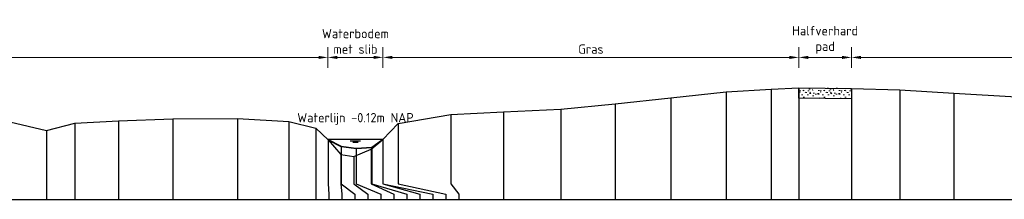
# Model space of a CAD drawing. Header units: metres. Extents: x 132725 to 140175, y 414354 to 417094.
# Tile 33 of 40: x 140063 to 140110, y 416686 to 416695. Entities that reach past the tile are written whole.
import ezdxf

# ---------------------------------------------------------------- set-up
doc = ezdxf.new("R2010")
doc.units = ezdxf.units.M
doc.header["$PDMODE"] = 35
doc.header["$PDSIZE"] = 0.075
doc.layers.get('Defpoints').update_dxf_attribs({"true_color": 0x806000})
for name, color, linetype, lineweight in [('B-ME-GW-MAAIVELD-GD', 8, 'GW-MAAIVELD', 25), ('B-ME-VH-VERHARDING_HALFVERHARDING-AD', 7, 'Continuous', 18), ('B-ME-VH-VERHARDING_HALFVERHARDING-GD', 252, 'Continuous', 25), ('X-ME-AL-PROFIEL_BOVENKANT SLIB-GD', 42, 'Continuous', 35), ('X-XX-AL-DETAIL1-M', 7, 'Continuous', 18), ('X-XX-AL-NAP-T18', 7, 'Continuous', 18)]:
    doc.layers.add(name, color=color, linetype=linetype, lineweight=lineweight)
doc.layers.add('X-ME-AL-PROFIEL_WATERLIJN-GD', color=150, linetype='Continuous')
doc.layers.add('X-ME-AL-PROFIELRASTER-S', color=7, linetype='Continuous')
doc.styles.add('NLCS-ISO-ANNOTATIEF-T18', font='NLCS-ISO.ttf', dxfattribs={"height": 1.8})
doc.linetypes.add('GW-MAAIVELD', pattern='A,12,[40,NLCS.SHX,S=1,R=0,X=0,Y=-0.5],12', length=24)
doc.dimstyles.new('NLCS-ANNOTATIEF-T18-PIJL_L2_H0', dxfattribs={"dimtxt": 2.5, "dimasz": 1.8, "dimexe": 2, "dimexo": 2, "dimgap": 0.7, "dimtad": 1, "dimzin": 0, "dimdsep": 46, "dimtxsty": 'NLCS-ISO-ANNOTATIEF-T18', "dimcen": 0, "dimdle": 2, "dimclrd": 256, "dimclre": 256, "dimclrt": 10, "dimaunit": 2, "dimadec": 0, "dimazin": 0, "dimtfac": 1, "dimtdec": 3, "dimtofl": 0, "dimtmove": 0, "dimatfit": 3, "dimfxl": 2, "dimfxlon": 1, "dimtfillclr": 256, "dimtolj": 1, "dimtzin": 0, "dimlwd": -1, "dimlwe": -1, "dimarcsym": 0})

# ---------------------------------------------------------------- blocks, each defined once
blk = doc.blocks.new('SAL-PROFIELRASTER_BALK_EIND1-D')
at = {"color": 0, "linetype": 'ByBlock', "lineweight": -2, "flags": 128}
blk.add_lwpolyline([(0, 0), (1, 0)], dxfattribs=at)
blk = doc.blocks.new('SAL-PROFIELRASTER_AANHAAL-D')
at = {"color": 9, "linetype": 'ByBlock', "lineweight": -2, "flags": 128}
blk.add_lwpolyline([(0, 1), (0, 0)], dxfattribs=at)
blk = doc.blocks.new('SAL-PROFIELRASTER_AANHAAL_STAGGER-D')
at = {"color": 9, "linetype": 'ByBlock', "lineweight": -2, "flags": 128}
for points in [[(0, 0), (0, -0.25)], [(0, -0.25), (1, -0.75)], [(1, -0.75), (1, -1)]]:
    blk.add_lwpolyline(points, dxfattribs=at)
blk = doc.blocks.new('*D181')
at = {"layer": 'Defpoints', "color": 0, "transparency": 16777216}
for p in [(140077.575, 416692.955), (140077.575, 416688.989), (140080.225, 416688.989)]:
    blk.add_point(p, dxfattribs=at)
at = {"layer": 'X-XX-AL-DETAIL1-M', "transparency": 16777216}
for p, q in [((140077.575, 416692.455), (140077.575, 416693.455)), ((140080.225, 416692.455), (140080.225, 416693.455)), ((140079.775, 416692.955), (140078.025, 416692.955))]:
    blk.add_line(p, q, dxfattribs=at)
for points in [[(140078.025, 416693.03), (140078.025, 416692.88), (140077.575, 416692.955)], [(140079.775, 416693.03), (140079.775, 416692.88), (140080.225, 416692.955)]]:
    blk.add_solid(points, dxfattribs=at)
at = {"layer": 'X-XX-AL-DETAIL1-M', "color": 10, "transparency": 16777216, "insert": (140078.9, 416693.73), "char_height": 0.45, "attachment_point": 5, "style": 'NLCS-ISO-ANNOTATIEF-T18'}
blk.add_mtext('\\A1;Waterbodem\\Pmet slib', dxfattribs=at)
blk = doc.blocks.new('*D182')
at = {"layer": 'Defpoints', "color": 0, "transparency": 16777216}
for p in [(140102.76, 416692.955), (140102.76, 416691.463), (140141.267, 416690.293)]:
    blk.add_point(p, dxfattribs=at)
at = {"layer": 'X-XX-AL-DETAIL1-M', "transparency": 16777216}
for p, q in [((140102.76, 416692.455), (140102.76, 416693.455)), ((140141.267, 416692.455), (140141.267, 416693.455)), ((140140.817, 416692.955), (140103.21, 416692.955))]:
    blk.add_line(p, q, dxfattribs=at)
for points in [[(140103.21, 416693.03), (140103.21, 416692.88), (140102.76, 416692.955)], [(140140.817, 416693.03), (140140.817, 416692.88), (140141.267, 416692.955)]]:
    blk.add_solid(points, dxfattribs=at)
at = {"layer": 'X-XX-AL-DETAIL1-M', "color": 10, "transparency": 16777216, "insert": (140122.013, 416693.355), "char_height": 0.45, "attachment_point": 5, "style": 'NLCS-ISO-ANNOTATIEF-T18'}
blk.add_mtext('\\A1;Gras', dxfattribs=at)
blk = doc.blocks.new('*D183')
at = {"layer": 'Defpoints', "color": 0, "transparency": 16777216}
for p in [(140100.225, 416692.955), (140100.225, 416691.483), (140102.76, 416691.463)]:
    blk.add_point(p, dxfattribs=at)
at = {"layer": 'X-XX-AL-DETAIL1-M', "transparency": 16777216}
for p, q in [((140100.225, 416692.455), (140100.225, 416693.455)), ((140102.76, 416692.455), (140102.76, 416693.455)), ((140102.31, 416692.955), (140100.675, 416692.955))]:
    blk.add_line(p, q, dxfattribs=at)
for points in [[(140100.675, 416693.03), (140100.675, 416692.88), (140100.225, 416692.955)], [(140102.31, 416693.03), (140102.31, 416692.88), (140102.76, 416692.955)]]:
    blk.add_solid(points, dxfattribs=at)
at = {"layer": 'X-XX-AL-DETAIL1-M', "color": 10, "transparency": 16777216, "insert": (140101.492, 416693.798), "char_height": 0.45, "attachment_point": 5, "style": 'NLCS-ISO-ANNOTATIEF-T18'}
blk.add_mtext('\\A1;Halfverhard \\Ppad', dxfattribs=at)
blk = doc.blocks.new('*D184')
at = {"layer": 'Defpoints', "color": 0, "transparency": 16777216}
for p in [(140080.225, 416692.955), (140100.225, 416691.483), (140080.225, 416688.989)]:
    blk.add_point(p, dxfattribs=at)
at = {"layer": 'X-XX-AL-DETAIL1-M', "transparency": 16777216}
for p, q in [((140080.225, 416692.455), (140080.225, 416693.455)), ((140100.225, 416692.455), (140100.225, 416693.455)), ((140099.775, 416692.955), (140080.675, 416692.955))]:
    blk.add_line(p, q, dxfattribs=at)
for points in [[(140080.675, 416693.03), (140080.675, 416692.88), (140080.225, 416692.955)], [(140099.775, 416693.03), (140099.775, 416692.88), (140100.225, 416692.955)]]:
    blk.add_solid(points, dxfattribs=at)
at = {"layer": 'X-XX-AL-DETAIL1-M', "color": 10, "transparency": 16777216, "insert": (140090.225, 416693.355), "char_height": 0.45, "attachment_point": 5, "style": 'NLCS-ISO-ANNOTATIEF-T18'}
blk.add_mtext('\\A1;Gras', dxfattribs=at)
blk = doc.blocks.new('*D185')
at = {"layer": 'Defpoints', "color": 0, "transparency": 16777216}
for p in [(139971.461, 416692.955), (139971.461, 416688.98), (140077.575, 416688.989)]:
    blk.add_point(p, dxfattribs=at)
at = {"layer": 'X-XX-AL-DETAIL1-M', "transparency": 16777216}
for p, q in [((139971.461, 416692.455), (139971.461, 416693.455)), ((140077.575, 416692.455), (140077.575, 416693.455)), ((140077.125, 416692.955), (139971.911, 416692.955))]:
    blk.add_line(p, q, dxfattribs=at)
for points in [[(139971.911, 416693.03), (139971.911, 416692.88), (139971.461, 416692.955)], [(140077.125, 416693.03), (140077.125, 416692.88), (140077.575, 416692.955)]]:
    blk.add_solid(points, dxfattribs=at)
at = {"layer": 'X-XX-AL-DETAIL1-M', "color": 10, "transparency": 16777216, "insert": (139994.173, 416693.355), "char_height": 0.45, "attachment_point": 5, "style": 'NLCS-ISO-ANNOTATIEF-T18'}
blk.add_mtext('\\A1;Gras', dxfattribs=at)

msp = doc.modelspace()

# ---------------------------------------------------------------- hatches: boundary and pattern name
at = {"layer": 'B-ME-VH-VERHARDING_HALFVERHARDING-AD'}
h = msp.add_hatch(dxfattribs=at)
h.set_pattern_fill('AVH-HALFVERHARDING_SCHELPEN', color=256, scale=0.2, pattern_type=2)
h.set_pattern_definition([(0, (1099.6532, 938.1553), (0, 1), [0, -1]), (0, (1099.6632, 937.8053), (0, 1), [0, -1]), (0, (1099.6932, 938.3453), (0, 1), [0, -1]), (338.1986, (1099.17318, 938.03525), (3.00000027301, -0.9999999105), [0.107703, -5.277462]), (216.8699, (1099.27318, 937.99525), (2.99999991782, 2.00000012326), [0.05, -4.95]), (130.6013, (1099.23318, 937.96525), (5.000000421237, -5.999999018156), [0.092195, -9.127349]), (206.5651, (1098.9032, 937.84525), (-0.99999915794, -1.0000013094), [0.022361, -2.213707]), (326.3099, (1098.88318, 937.83525), (1.99999955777, -1.0000013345), [0.036056, -3.569496]), (108.4349, (1098.91318, 937.81525), (-0.99999840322, 2.0000004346), [0.031623, -3.130655]), (225, (1099.5432, 937.74525), (-2e-16, -1.0000003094), [0.042426, -1.371787]), (0, (1099.5132, 937.7153), (1, 1), [0.06, -0.94]), (135, (1099.5732, 937.71525), (-1.0000003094, 9e-17), [0.042426, -1.371787]), (251.5651, (1099.42318, 938.38525), (0.99999840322, 2.0000004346), [0.031623, -3.130655]), (0, (1099.4132, 938.3553), (1, 1), [0.05, -0.95]), (143.1301, (1099.46318, 938.35525), (-2.99999991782, 2.00000012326), [0.05, -4.95]), (213.6901, (1098.89318, 938.39525), (1.99999955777, 1.0000013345), [0.036056, -3.569496]), (341.5651, (1098.86318, 938.37525), (-2.0000004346, 0.99999840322), [0.063246, -3.099032]), (126.8699, (1098.92318, 938.35525), (2.00000012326, -2.99999991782), [0.05, -4.95]), (0, (1099.1832, 938.3553), (0, 1), [0, -1]), (0, (1098.9132, 938.0953), (0, 1), [0, -1]), (0, (1099.1932, 937.7253), (0, 1), [0, -1]), (0, (1099.4632, 938.0353), (0, 1), [0, -1]), (0, (1099.1732, 938.2053), (0, 1), [0, -1]), (0, (1098.9532, 938.2353), (0, 1), [0, -1]), (0, (1099.0432, 938.1753), (0, 1), [0, -1]), (0, (1099.0032, 937.9353), (0, 1), [0, -1]), (0, (1098.7632, 937.9753), (0, 1), [0, -1]), (0, (1098.7732, 938.2053), (0, 1), [0, -1]), (0, (1098.7432, 938.4253), (0, 1), [0, -1]), (0, (1099.0532, 938.4653), (0, 1), [0, -1]), (0, (1099.2732, 938.5053), (0, 1), [0, -1]), (0, (1099.6232, 938.4653), (0, 1), [0, -1]), (0, (1099.3832, 938.1553), (0, 1), [0, -1]), (0, (1099.2832, 938.3353), (0, 1), [0, -1]), (0, (1099.3632, 937.8553), (0, 1), [0, -1]), (0, (1099.0632, 937.8053), (0, 1), [0, -1]), (0, (1099.3632, 937.5853), (0, 1), [0, -1]), (0, (1099.0332, 937.6453), (0, 1), [0, -1]), (0, (1098.7132, 937.6153), (0, 1), [0, -1]), (0, (1098.8332, 937.5653), (0, 1), [0, -1]), (0, (1098.8432, 937.7053), (0, 1), [0, -1]), (0, (1099.5132, 937.5453), (0, 1), [0, -1]), (0, (1099.6332, 937.9553), (0, 1), [0, -1]), (0, (1099.5832, 938.2553), (0, 1), [0, -1]), (0, (1099.1232, 937.5353), (0, 1), [0, -1])])
h.paths.add_polyline_path([(140100.225, 416691.483), (140102.76, 416691.463), (140102.76, 416690.963), (140100.225, 416690.983)])

# ---------------------------------------------------------------- linework, layer by layer
at = {"layer": 'B-ME-GW-MAAIVELD-GD', "ltscale": 0.1}
msp.add_lwpolyline([(140062.276, 416689.847), (140064.045, 416689.431), (140065.404, 416689.776), (140067.506, 416689.903), (140070.117, 416689.993), (140073.221, 416690.004), (140075.701, 416689.868), (140076.998, 416689.548), (140077.592, 416688.972), (140078.197, 416688.268), (140078.83, 416688.183), (140079.663, 416688.523), (140080.225, 416688.989), (140080.96, 416689.775), (140083.488, 416690.194), (140086.018, 416690.326), (140088.775, 416690.462), (140091.4, 416690.715), (140094.064, 416691.004), (140096.735, 416691.287), (140098.89, 416691.43), (140100.225, 416691.483), (140102.76, 416691.463), (140105.085, 416691.393), (140107.685, 416691.229), (140110.697, 416691.053)], dxfattribs=at)
at = {"layer": 'B-ME-VH-VERHARDING_HALFVERHARDING-GD'}
msp.add_lwpolyline([(140100.225, 416691.483), (140102.76, 416691.463), (140102.76, 416690.963), (140100.225, 416690.983)], close=True, dxfattribs=at)
at = {"layer": 'X-ME-AL-PROFIEL_BOVENKANT SLIB-GD'}
msp.add_lwpolyline([(140077.592, 416688.972), (140078.214, 416688.665), (140078.935, 416688.556), (140079.695, 416688.61), (140080.225, 416688.989)], dxfattribs=at)
at = {"layer": 'X-ME-AL-PROFIEL_WATERLIJN-GD'}
for points in [[(140080.225, 416688.989), (140077.575, 416688.989)], [(140078.65, 416688.927), (140079.15, 416688.927)], [(140078.775, 416688.868), (140079.025, 416688.868)]]:
    msp.add_lwpolyline(points, dxfattribs=at)

# ---------------------------------------------------------------- block references
at = {"layer": 'X-ME-AL-PROFIELRASTER-S'}
for p, yscale in [((140096.735, 416686.108), 5.179), ((140098.89, 416686.108), 5.322), ((140100.225, 416686.108), 5.375), ((140102.76, 416686.108), 5.355), ((140105.085, 416686.108), 5.285), ((140107.685, 416686.108), 5.121), ((140091.4, 416686.108), 4.607), ((140094.064, 416686.108), 4.896), ((140083.488, 416687.108), 3.086), ((140086.018, 416686.108), 4.218), ((140088.775, 416686.108), 4.354), ((140065.404, 416686.108), 3.668), ((140067.506, 416686.108), 3.795), ((140070.117, 416686.108), 3.885), ((140073.221, 416686.108), 3.896), ((140075.701, 416686.108), 3.76), ((140080.96, 416687.108), 2.667), ((140064.045, 416686.108), 3.323), ((140076.998, 416686.108), 3.44), ((140077.592, 416687.108), 1.864), ((140077.592, 416687.108), 1.864), ((140077.592, 416687.108), 1.864), ((140077.592, 416687.108), 1.864), ((140080.225, 416687.108), 1.881), ((140080.225, 416687.108), 1.881), ((140080.225, 416687.108), 1.881), ((140080.225, 416687.108), 1.881), ((140078.214, 416687.108), 1.557), ((140078.935, 416687.108), 1.448), ((140079.663, 416687.108), 1.415), ((140079.695, 416687.108), 1.502), ((140078.197, 416687.108), 1.16), ((140078.83, 416687.108), 1.075)]:
    msp.add_blockref('SAL-PROFIELRASTER_AANHAAL-D', p, dxfattribs=dict(at, yscale=yscale))
for p, xscale, zscale in [((140077.592, 416687.108), 0.03099854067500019, 0.03099854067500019), ((140077.592, 416687.108), 0.03099854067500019, 0.03099854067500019), ((140077.592, 416687.108), 0.03099854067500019, 0.03099854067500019), ((140077.592, 416687.108), 0.03099854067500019, 0.03099854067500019), ((140078.197, 416687.108), 0.05115634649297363, 0.05115634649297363), ((140078.214, 416687.108), 0.6594770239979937, 0.6594770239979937), ((140078.83, 416687.108), 0.6682635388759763, 0.6682635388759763), ((140078.935, 416687.108), 1.188278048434, 1.188278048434), ((140079.663, 416687.108), 1.085372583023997, 1.085372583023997), ((140079.695, 416687.108), 1.677944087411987, 1.677944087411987), ((140080.225, 416687.108), 1.77299128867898, 1.77299128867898), ((140080.225, 416687.108), 2.397991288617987, 2.397991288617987), ((140080.225, 416687.108), 2.397991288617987, 2.397991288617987), ((140080.225, 416687.108), 2.397991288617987, 2.397991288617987), ((140080.96, 416687.108), 2.288870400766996, 2.288870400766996), ((140083.488, 416687.108), 0.3851951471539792, 0.3851951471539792)]:
    msp.add_blockref('SAL-PROFIELRASTER_AANHAAL_STAGGER-D', p, dxfattribs=dict(at, xscale=xscale, zscale=zscale))
at = {"layer": 'X-ME-AL-PROFIELRASTER-S', "xscale": 301, "yscale": 0.25, "zscale": 298.1629263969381}
msp.add_blockref('SAL-PROFIELRASTER_BALK_EIND1-D', (139850.128, 416686.108), dxfattribs=at)

# ---------------------------------------------------------------- texts
at = {"layer": 'X-XX-AL-NAP-T18', "color": 10, "insert": (140076.1, 416689.688), "char_height": 0.45, "width": 15.43377, "attachment_point": 7, "style": 'NLCS-ISO-ANNOTATIEF-T18'}
msp.add_mtext('Waterlijn -0.12m NAP', dxfattribs=at)

# ---------------------------------------------------------------- dimensions: what is measured, and where the dimension line sits
at = {"layer": 'X-XX-AL-DETAIL1-M'}
for base, p1, p2, text, picture, middle in [((140077.575, 416692.955), (140080.225, 416688.989), (140077.575, 416688.989), 'Waterbodem\\Pmet slib', '*D181', (140078.9, 416692.955)), ((140100.225, 416692.955), (140102.76, 416691.463), (140100.225, 416691.483), 'Halfverhard \\Ppad', '*D183', (140101.492, 416692.955)), ((139971.461, 416692.955), (140077.575, 416688.989), (139971.461, 416688.98), 'Gras', '*D185', (139994.173, 416692.955)), ((140080.225, 416692.955), (140100.225, 416691.483), (140080.225, 416688.989), 'Gras', '*D184', (140090.225, 416692.955)), ((140102.76, 416692.955), (140141.267, 416690.293), (140102.76, 416691.463), 'Gras', '*D182', (140122.013, 416692.955))]:
    dim = msp.add_linear_dim(base=base, p1=p1, p2=p2, text=text, dimstyle='NLCS-ANNOTATIEF-T18-PIJL_L2_H0', dxfattribs=at)
    dim.commit()
    dim.dimension.update_dxf_attribs({"geometry": picture, "text_midpoint": middle, "dimtype": 160})

doc.saveas('drawing.dxf')
